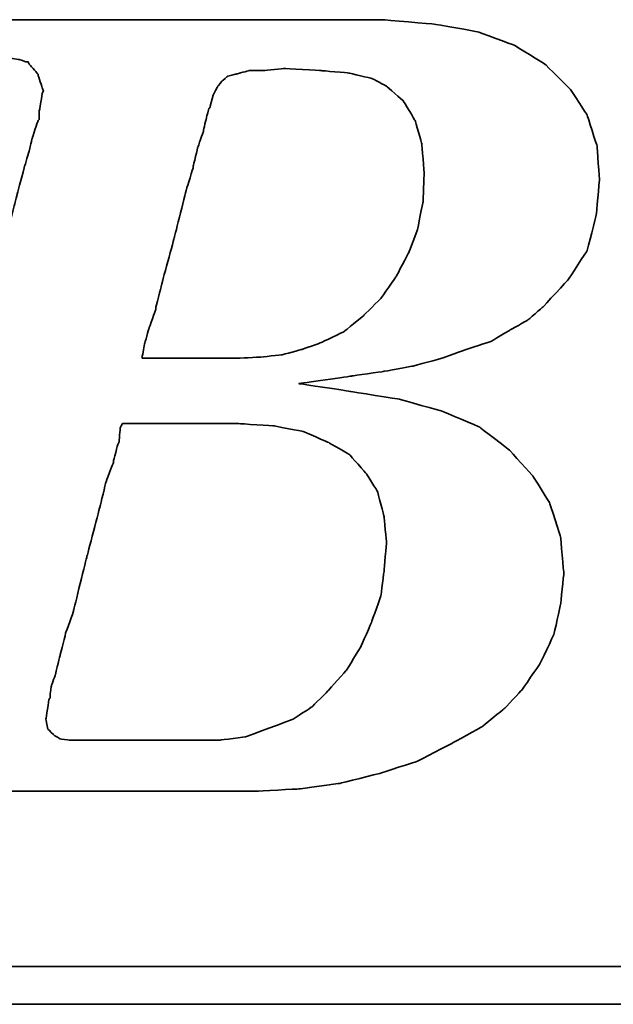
# Model space of a CAD drawing. Extents: x 31 to 308, y 40 to 134.
# Tile 29 of 47: x 134.4 to 135.49, y 90.62 to 92.43. Entities that reach past the tile are written whole.
import ezdxf

# ---------------------------------------------------------------- set-up
doc = ezdxf.new("R2010")
doc.units = 0
doc.header["$MEASUREMENT"] = 0
doc.layers.add('DIM', color=4, linetype='CONTINUOUS')
doc.layers.add('layer 1', color=7, linetype='CONTINUOUS')

# ---------------------------------------------------------------- blocks, each defined once
blk = doc.blocks.new('TBI MOTION logo(完整正式版)')
at = {"layer": 'layer 1', "color": 22, "lineweight": 35}
for points, knots in [([(-64.65375, -6.86375), (-64.65375, -6.86375), (-64.84375, -7.29625), (-64.84375, -7.29625), (-64.84375, -7.29625), (-64.84375, -7.29625), (-64.86875, -7.34375), (-64.86875, -7.34375), (-64.86875, -7.34375), (-64.86875, -7.34375), (-64.86875, -7.36875), (-64.86875, -7.36875), (-64.86875, -7.36875), (-64.86875, -7.36875), (-65.15375, -7.65375), (-65.15375, -7.65375), (-65.15375, -7.65375), (-65.15375, -7.65375), (-65.17875, -7.65375), (-65.17875, -7.65375), (-65.17875, -7.65375), (-65.17875, -7.65375), (-65.20375, -7.67875), (-65.20375, -7.67875), (-65.20375, -7.67875), (-65.20375, -7.67875), (-65.58875, -7.87125), (-65.58875, -7.87125), (-65.58875, -7.87125), (-65.58875, -7.87125), (-65.63375, -7.87125), (-65.63375, -7.87125), (-65.63375, -7.87125), (-65.63375, -7.87125), (-65.65875, -7.89375), (-65.65875, -7.89375), (-65.65875, -7.89375), (-65.65875, -7.89375), (-66.09375, -7.94375), (-66.09375, -7.94375), (-66.09375, -7.94375), (-66.09375, -7.94375), (-66.11375, -7.94375), (-66.11375, -7.94375), (-66.11375, -7.94375), (-66.11375, -7.94375), (-66.16375, -7.94375), (-66.16375, -7.94375), (-66.16375, -7.94375), (-66.16375, -7.94375), (-66.30875, -7.94375), (-66.30875, -7.94375), (-66.30875, -7.94375), (-66.30875, -7.94375), (-66.69375, -7.94375), (-66.69375, -7.94375), (-66.69375, -7.94375), (-66.69375, -7.94375), (-67.07375, -7.94375), (-67.07375, -7.94375), (-67.07375, -7.94375), (-67.07375, -7.94375), (-67.12375, -7.94375), (-67.12375, -7.94375), (-67.12375, -7.94375), (-67.12375, -7.94375), (-67.12375, -7.96625), (-67.12375, -7.96625), (-67.12375, -7.96625), (-67.12375, -7.96625), (-67.14875, -7.99125), (-67.14875, -7.99125), (-67.14875, -7.99125), (-67.14875, -7.99125), (-67.24375, -8.34875), (-67.24375, -8.34875), (-67.24375, -8.34875), (-67.24375, -8.34875), (-67.31375, -8.68625), (-67.31375, -8.68625), (-67.31375, -8.68625), (-67.31375, -8.68625), (-67.26875, -8.68625), (-67.26875, -8.68625), (-67.26875, -8.68625), (-67.26875, -8.68625), (-67.07375, -8.68625), (-67.07375, -8.68625), (-67.07375, -8.68625), (-67.07375, -8.68625), (-66.54875, -8.68625), (-66.54875, -8.68625), (-66.54875, -8.68625), (-66.54875, -8.68625), (-65.82625, -8.68625), (-65.82625, -8.68625), (-65.82625, -8.68625), (-65.82625, -8.68625), (-65.01375, -8.68625), (-65.01375, -8.68625), (-65.01375, -8.68625), (-65.01375, -8.68625), (-64.05375, -8.68625), (-64.05375, -8.68625), (-64.05375, -8.68625), (-64.05375, -8.68625), (-62.08375, -8.68625), (-62.08375, -8.68625), (-62.08375, -8.68625), (-62.08375, -8.68625), (-60.06875, -8.68625), (-60.06875, -8.68625), (-60.06875, -8.68625), (-60.06875, -8.68625), (-59.10875, -8.68625), (-59.10875, -8.68625), (-59.10875, -8.68625), (-59.10875, -8.68625), (-58.29375, -8.68625), (-58.29375, -8.68625), (-58.29375, -8.68625), (-58.29375, -8.68625), (-57.57375, -8.68625), (-57.57375, -8.68625), (-57.57375, -8.68625), (-57.57375, -8.68625), (-57.04875, -8.68625), (-57.04875, -8.68625), (-57.04875, -8.68625), (-57.04875, -8.68625), (-56.85375, -8.68625), (-56.85375, -8.68625), (-56.85375, -8.68625), (-56.85375, -8.68625), (-56.70875, -8.68625), (-56.70875, -8.68625), (-56.70875, -8.68625), (-56.70875, -8.68625), (-56.61375, -8.68625), (-56.61375, -8.68625), (-56.61375, -8.68625), (-56.61375, -8.68625), (-56.56875, -8.68625), (-56.56875, -8.68625), (-56.56875, -8.68625), (-56.56875, -8.68625), (-55.65375, -8.63875), (-55.65375, -8.63875), (-55.65375, -8.63875), (-55.65375, -8.63875), (-54.76875, -8.51875), (-54.76875, -8.51875), (-54.76875, -8.51875), (-54.76875, -8.51875), (-53.90375, -8.30375), (-53.90375, -8.30375), (-53.90375, -8.30375), (-53.90375, -8.30375), (-53.08875, -8.03875), (-53.08875, -8.03875), (-53.08875, -8.03875), (-53.08875, -8.03875), (-52.34375, -7.65375), (-52.34375, -7.65375), (-52.34375, -7.65375), (-52.34375, -7.65375), (-51.69875, -7.29625), (-51.69875, -7.29625), (-51.69875, -7.29625), (-51.69875, -7.29625), (-51.21875, -6.91125), (-51.21875, -6.91125), (-51.21875, -6.91125), (-51.21875, -6.91125), (-50.83375, -6.50375), (-50.83375, -6.50375), (-50.83375, -6.50375), (-50.83375, -6.50375), (-50.44875, -5.94875), (-50.44875, -5.94875), (-50.44875, -5.94875), (-50.44875, -5.94875), (-50.13875, -5.30375), (-50.13875, -5.30375), (-50.13875, -5.30375), (-50.13875, -5.30375), (-49.99375, -4.65375), (-49.99375, -4.65375), (-49.99375, -4.65375), (-49.99375, -4.65375), (-49.92375, -3.98375), (-49.92375, -3.98375), (-49.92375, -3.98375), (-49.92375, -3.98375), (-49.99375, -3.19374), (-49.99375, -3.19374), (-49.99375, -3.19374), (-49.99375, -3.19374), (-50.23374, -2.44874), (-50.23374, -2.44874), (-50.23374, -2.44874), (-50.23374, -2.44874), (-50.59375, -1.87374), (-50.59375, -1.87374), (-50.59375, -1.87374), (-50.59375, -1.87374), (-51.09875, -1.31874), (-51.09875, -1.31874), (-51.09875, -1.31874), (-51.09875, -1.31874), (-51.74375, -0.81875), (-51.74375, -0.81875), (-51.74375, -0.81875), (-51.74375, -0.81875), (-52.53875, -0.48125), (-52.53875, -0.48125), (-52.53875, -0.48125), (-52.53875, -0.48125), (-53.47375, -0.21875), (-53.47375, -0.21875), (-53.47375, -0.21875), (-53.47375, -0.21875), (-54.52875, -0.04874), (-54.52875, -0.04874), (-54.52875, -0.04874), (-54.52875, -0.04874), (-55.65375, 0.12125), (-55.65375, 0.12125), (-55.65375, 0.12125), (-55.65375, 0.12125), (-54.50375, 0.28624), (-54.50375, 0.28624), (-54.50375, 0.28624), (-54.50375, 0.28624), (-53.83375, 0.38124), (-53.83375, 0.38124), (-53.83375, 0.38124), (-53.83375, 0.38124), (-53.18375, 0.50125), (-53.18375, 0.50125), (-53.18375, 0.50125), (-53.18375, 0.50125), (-52.55875, 0.66874), (-52.55875, 0.66874), (-52.55875, 0.66874), (-52.55875, 0.66874), (-52.03375, 0.86124), (-52.03375, 0.86124), (-52.03375, 0.86124), (-52.03375, 0.86124), (-51.50374, 1.03124), (-51.50374, 1.03124), (-51.50374, 1.03124), (-51.50374, 1.03124), (-51.09875, 1.27125), (-51.09875, 1.27125), (-51.09875, 1.27125), (-51.09875, 1.27125), (-50.71375, 1.48624), (-50.71375, 1.48624), (-50.71375, 1.48624), (-50.71375, 1.48624), (-50.37625, 1.77625), (-50.37625, 1.77625), (-50.37625, 1.77625), (-50.37625, 1.77625), (-49.82375, 2.37625), (-49.82375, 2.37625), (-49.82375, 2.37625), (-49.82375, 2.37625), (-49.41875, 2.99625), (-49.41875, 2.99625), (-49.41875, 2.99625), (-49.41875, 2.99625), (-49.22375, 3.76625), (-49.22375, 3.76625), (-49.22375, 3.76625), (-49.22375, 3.76625), (-49.15375, 4.50874), (-49.15375, 4.50874), (-49.15375, 4.50874), (-49.15375, 4.50874), (-49.20375, 5.25125), (-49.20375, 5.25125), (-49.20375, 5.25125), (-49.20375, 5.25125), (-49.41875, 5.92625), (-49.41875, 5.92625), (-49.41875, 5.92625), (-49.41875, 5.92625), (-49.77875, 6.47625), (-49.77875, 6.47625), (-49.77875, 6.47625), (-49.77875, 6.47625), (-50.33125, 7.02624), (-50.33125, 7.02624), (-50.33125, 7.02624), (-50.33125, 7.02624), (-51.00125, 7.43625), (-51.00125, 7.43625), (-51.00125, 7.43625), (-51.00125, 7.43625), (-51.79375, 7.72625), (-51.79375, 7.72625), (-51.79375, 7.72625), (-51.79375, 7.72625), (-52.72875, 7.89124), (-52.72875, 7.89124), (-52.72875, 7.89124), (-52.72875, 7.89124), (-53.83375, 7.98625), (-53.83375, 7.98625), (-53.83375, 7.98625), (-53.83375, 7.98625), (-53.92875, 7.98625), (-53.92875, 7.98625), (-53.92875, 7.98625), (-53.92875, 7.98625), (-54.26375, 7.98625), (-54.26375, 7.98625), (-54.26375, 7.98625), (-54.26375, 7.98625), (-54.74375, 7.98625), (-54.74375, 7.98625), (-54.74375, 7.98625), (-54.74375, 7.98625), (-55.36875, 7.98625), (-55.36875, 7.98625), (-55.36875, 7.98625), (-55.36875, 7.98625), (-56.13375, 7.98625), (-56.13375, 7.98625), (-56.13375, 7.98625), (-56.13375, 7.98625), (-56.94875, 7.98625), (-56.94875, 7.98625), (-56.94875, 7.98625), (-56.94875, 7.98625), (-58.77625, 7.98625), (-58.77625, 7.98625), (-58.77625, 7.98625), (-58.77625, 7.98625), (-60.59875, 7.98625), (-60.59875, 7.98625), (-60.59875, 7.98625), (-60.59875, 7.98625), (-61.41375, 7.98625), (-61.41375, 7.98625), (-61.41375, 7.98625), (-61.41375, 7.98625), (-62.17875, 7.98625), (-62.17875, 7.98625), (-62.17875, 7.98625), (-62.17875, 7.98625), (-62.80375, 7.98625), (-62.80375, 7.98625), (-62.80375, 7.98625), (-62.80375, 7.98625), (-63.30625, 7.98625), (-63.30625, 7.98625), (-63.30625, 7.98625), (-63.30625, 7.98625), (-63.57375, 7.98625), (-63.57375, 7.98625), (-63.57375, 7.98625), (-63.57375, 7.98625), (-63.57375, 7.96375), (-63.57375, 7.96375), (-63.57375, 7.96375), (-63.57375, 7.96375), (-63.59875, 7.94125), (-63.59875, 7.94125), (-63.59875, 7.94125), (-63.59875, 7.94125), (-63.69375, 7.55625), (-63.69375, 7.55625), (-63.69375, 7.55625), (-63.69375, 7.55625), (-63.76375, 7.24624), (-63.76375, 7.24624), (-63.76375, 7.24624), (-63.76375, 7.24624), (-63.23875, 7.24624), (-63.23875, 7.24624), (-63.23875, 7.24624), (-63.23875, 7.24624), (-62.75875, 7.24624), (-62.75875, 7.24624), (-62.75875, 7.24624), (-62.75875, 7.24624), (-62.61125, 7.24624), (-62.61125, 7.24624), (-62.61125, 7.24624), (-62.61125, 7.24624), (-62.56625, 7.24624), (-62.56625, 7.24624), (-62.56625, 7.24624), (-62.56625, 7.24624), (-62.22875, 7.24624), (-62.22875, 7.24624), (-62.22875, 7.24624), (-62.22875, 7.24624), (-62.20375, 7.24624), (-62.20375, 7.24624), (-62.20375, 7.24624), (-62.20375, 7.24624), (-62.17875, 7.21875), (-62.17875, 7.21875), (-62.17875, 7.21875), (-62.17875, 7.21875), (-61.96375, 7.17125), (-61.96375, 7.17125), (-61.96375, 7.17125), (-61.96375, 7.17125), (-61.72375, 7.12624), (-61.72375, 7.12624), (-61.72375, 7.12624), (-61.72375, 7.12624), (-61.70375, 7.12624), (-61.70375, 7.12624), (-61.70375, 7.12624), (-61.70375, 7.12624), (-61.55875, 7.07624), (-61.55875, 7.07624), (-61.55875, 7.07624), (-61.55875, 7.07624), (-61.50875, 7.07624), (-61.50875, 7.07624), (-61.50875, 7.07624), (-61.50875, 7.07624), (-61.48375, 7.02624), (-61.48375, 7.02624), (-61.48375, 7.02624), (-61.48375, 7.02624), (-61.31875, 6.83375), (-61.31875, 6.83375), (-61.31875, 6.83375), (-61.31875, 6.83375), (-61.29375, 6.81125), (-61.29375, 6.81125), (-61.29375, 6.81125), (-61.29375, 6.81125), (-61.29375, 6.78625), (-61.29375, 6.78625), (-61.29375, 6.78625), (-61.29375, 6.78625), (-61.19875, 6.50124), (-61.19875, 6.50124), (-61.19875, 6.50124), (-61.19875, 6.50124), (-61.17375, 6.45124), (-61.17375, 6.45124), (-61.17375, 6.45124), (-61.17375, 6.45124), (-61.19875, 6.40625), (-61.19875, 6.40625), (-61.19875, 6.40625), (-61.19875, 6.40625), (-61.26875, 5.99624), (-61.26875, 5.99624), (-61.26875, 5.99624), (-61.26875, 5.99624), (-61.26875, 5.85125), (-61.26875, 5.85125), (-61.26875, 5.85125), (-61.26875, 5.85125), (-61.26875, 5.82625), (-61.26875, 5.82625), (-61.26875, 5.82625), (-61.26875, 5.82625), (-61.29375, 5.80625), (-61.29375, 5.80625), (-61.29375, 5.80625), (-61.29375, 5.80625), (-61.34125, 5.66125), (-61.34125, 5.66125), (-61.34125, 5.66125), (-61.34125, 5.66125), (-61.41375, 5.44625), (-61.41375, 5.44625), (-61.41375, 5.44625), (-61.41375, 5.44625), (-61.48375, 5.15625), (-61.48375, 5.15625), (-61.48375, 5.15625), (-61.48375, 5.15625), (-61.58375, 4.82124), (-61.58375, 4.82124), (-61.58375, 4.82124), (-61.58375, 4.82124), (-61.79875, 4.00375), (-61.79875, 4.00375), (-61.79875, 4.00375), (-61.79875, 4.00375), (-62.05875, 2.99625), (-62.05875, 2.99625), (-62.05875, 2.99625), (-62.05875, 2.99625), (-62.34875, 1.91625), (-62.34875, 1.91625), (-62.34875, 1.91625), (-62.34875, 1.91625), (-62.97375, -0.41124), (-62.97375, -0.41124), (-62.97375, -0.41124), (-62.97375, -0.41124), (-63.59875, -2.75875), (-63.59875, -2.75875), (-63.59875, -2.75875), (-63.59875, -2.75875), (-63.88375, -3.86374), (-63.88375, -3.86374), (-63.88375, -3.86374), (-63.88375, -3.86374), (-64.14875, -4.82374), (-64.14875, -4.82374), (-64.14875, -4.82374), (-64.14875, -4.82374), (-64.36375, -5.64125), (-64.36375, -5.64125), (-64.36375, -5.64125), (-64.36375, -5.64125), (-64.43625, -5.97625), (-64.43625, -5.97625), (-64.43625, -5.97625), (-64.43625, -5.97625), (-64.50875, -6.28625), (-64.50875, -6.28625), (-64.50875, -6.28625), (-64.50875, -6.28625), (-64.50875, -6.30875), (-64.50875, -6.30875), (-64.50875, -6.30875), (-64.50875, -6.30875), (-64.57875, -6.50375), (-64.57875, -6.50375), (-64.57875, -6.50375), (-64.57875, -6.50375), (-64.62875, -6.69625), (-64.62875, -6.69625), (-64.62875, -6.69625), (-64.62875, -6.69625), (-64.62875, -6.76875), (-64.62875, -6.76875), (-64.62875, -6.76875), (-64.62875, -6.76875), (-64.62875, -6.81375), (-64.62875, -6.81375), (-64.62875, -6.81375), (-64.62875, -6.81375), (-64.62875, -6.83875), (-64.62875, -6.83875), (-64.62875, -6.83875), (-64.62875, -6.83875), (-64.65375, -6.86375), (-64.65375, -6.86375)], [0, 0, 0, 0, 0.00719424, 0.00719424, 0.00719424, 0.00719425, 0.01438849, 0.01438849, 0.01438849, 0.0143885, 0.02158273, 0.02158273, 0.02158273, 0.02158274, 0.02877698, 0.02877698, 0.02877698, 0.02877699, 0.03597122, 0.03597122, 0.03597122, 0.03597123, 0.04316547, 0.04316547, 0.04316547, 0.04316548, 0.05035971, 0.05035971, 0.05035971, 0.05035972, 0.05755396, 0.05755396, 0.05755396, 0.05755397, 0.0647482, 0.0647482, 0.0647482, 0.06474821, 0.07194245, 0.07194245, 0.07194245, 0.07194246, 0.07913669, 0.07913669, 0.07913669, 0.0791367, 0.08633094, 0.08633094, 0.08633094, 0.08633095, 0.09352518, 0.09352518, 0.09352518, 0.09352519, 0.10071942, 0.10071942, 0.10071942, 0.10071943, 0.10791367, 0.10791367, 0.10791367, 0.10791368, 0.11510791, 0.11510791, 0.11510791, 0.11510792, 0.12230216, 0.12230216, 0.12230216, 0.12230217, 0.1294964, 0.1294964, 0.1294964, 0.12949641, 0.13669065, 0.13669065, 0.13669065, 0.13669066, 0.14388489, 0.14388489, 0.14388489, 0.1438849, 0.15107914, 0.15107914, 0.15107914, 0.15107915, 0.15827338, 0.15827338, 0.15827338, 0.15827339, 0.16546763, 0.16546763, 0.16546763, 0.16546764, 0.17266187, 0.17266187, 0.17266187, 0.17266188, 0.17985612, 0.17985612, 0.17985612, 0.17985613, 0.18705036, 0.18705036, 0.18705036, 0.18705037, 0.1942446, 0.1942446, 0.1942446, 0.19424461, 0.20143885, 0.20143885, 0.20143885, 0.20143886, 0.20863309, 0.20863309, 0.20863309, 0.2086331, 0.21582734, 0.21582734, 0.21582734, 0.21582735, 0.22302158, 0.22302158, 0.22302158, 0.22302159, 0.23021583, 0.23021583, 0.23021583, 0.23021584, 0.23741007, 0.23741007, 0.23741007, 0.23741008, 0.24460432, 0.24460432, 0.24460432, 0.24460433, 0.25179856, 0.25179856, 0.25179856, 0.25179857, 0.25899281, 0.25899281, 0.25899281, 0.25899282, 0.26618705, 0.26618705, 0.26618705, 0.26618706, 0.27338129, 0.27338129, 0.27338129, 0.2733813, 0.28057554, 0.28057554, 0.28057554, 0.28057555, 0.28776978, 0.28776978, 0.28776978, 0.28776979, 0.29496403, 0.29496403, 0.29496403, 0.29496404, 0.30215827, 0.30215827, 0.30215827, 0.30215828, 0.30935252, 0.30935252, 0.30935252, 0.30935253, 0.31654676, 0.31654676, 0.31654676, 0.31654677, 0.32374101, 0.32374101, 0.32374101, 0.32374102, 0.33093525, 0.33093525, 0.33093525, 0.33093526, 0.3381295, 0.3381295, 0.3381295, 0.33812951, 0.34532374, 0.34532374, 0.34532374, 0.34532375, 0.35251799, 0.35251799, 0.35251799, 0.352518, 0.35971223, 0.35971223, 0.35971223, 0.35971224, 0.36690647, 0.36690647, 0.36690647, 0.36690648, 0.37410072, 0.37410072, 0.37410072, 0.37410073, 0.38129496, 0.38129496, 0.38129496, 0.38129497, 0.38848921, 0.38848921, 0.38848921, 0.38848922, 0.39568345, 0.39568345, 0.39568345, 0.39568346, 0.4028777, 0.4028777, 0.4028777, 0.40287771, 0.41007194, 0.41007194, 0.41007194, 0.41007195, 0.41726619, 0.41726619, 0.41726619, 0.4172662, 0.42446043, 0.42446043, 0.42446043, 0.42446044, 0.43165468, 0.43165468, 0.43165468, 0.43165469, 0.43884892, 0.43884892, 0.43884892, 0.43884893, 0.44604317, 0.44604317, 0.44604317, 0.44604318, 0.45323741, 0.45323741, 0.45323741, 0.45323742, 0.46043165, 0.46043165, 0.46043165, 0.46043166, 0.4676259, 0.4676259, 0.4676259, 0.46762591, 0.47482014, 0.47482014, 0.47482014, 0.47482015, 0.48201439, 0.48201439, 0.48201439, 0.4820144, 0.48920863, 0.48920863, 0.48920863, 0.48920864, 0.49640288, 0.49640288, 0.49640288, 0.49640289, 0.50359712, 0.50359712, 0.50359712, 0.50359713, 0.51079137, 0.51079137, 0.51079137, 0.51079138, 0.51798561, 0.51798561, 0.51798561, 0.51798562, 0.52517986, 0.52517986, 0.52517986, 0.52517987, 0.5323741, 0.5323741, 0.5323741, 0.53237411, 0.53956835, 0.53956835, 0.53956835, 0.53956836, 0.54676259, 0.54676259, 0.54676259, 0.5467626, 0.55395683, 0.55395683, 0.55395683, 0.55395684, 0.56115108, 0.56115108, 0.56115108, 0.56115109, 0.56834532, 0.56834532, 0.56834532, 0.56834533, 0.57553957, 0.57553957, 0.57553957, 0.57553958, 0.58273381, 0.58273381, 0.58273381, 0.58273382, 0.58992806, 0.58992806, 0.58992806, 0.58992807, 0.5971223, 0.5971223, 0.5971223, 0.59712231, 0.60431655, 0.60431655, 0.60431655, 0.60431656, 0.61151079, 0.61151079, 0.61151079, 0.6115108, 0.61870504, 0.61870504, 0.61870504, 0.61870505, 0.62589928, 0.62589928, 0.62589928, 0.62589929, 0.63309353, 0.63309353, 0.63309353, 0.63309354, 0.64028777, 0.64028777, 0.64028777, 0.64028778, 0.64748201, 0.64748201, 0.64748201, 0.64748202, 0.65467626, 0.65467626, 0.65467626, 0.65467627, 0.6618705, 0.6618705, 0.6618705, 0.66187051, 0.66906475, 0.66906475, 0.66906475, 0.66906476, 0.67625899, 0.67625899, 0.67625899, 0.676259, 0.68345324, 0.68345324, 0.68345324, 0.68345325, 0.69064748, 0.69064748, 0.69064748, 0.69064749, 0.69784173, 0.69784173, 0.69784173, 0.69784174, 0.70503597, 0.70503597, 0.70503597, 0.70503598, 0.71223022, 0.71223022, 0.71223022, 0.71223023, 0.71942446, 0.71942446, 0.71942446, 0.71942447, 0.72661871, 0.72661871, 0.72661871, 0.72661872, 0.73381295, 0.73381295, 0.73381295, 0.73381296, 0.74100719, 0.74100719, 0.74100719, 0.7410072, 0.74820144, 0.74820144, 0.74820144, 0.74820145, 0.75539568, 0.75539568, 0.75539568, 0.75539569, 0.76258993, 0.76258993, 0.76258993, 0.76258994, 0.76978417, 0.76978417, 0.76978417, 0.76978418, 0.77697842, 0.77697842, 0.77697842, 0.77697843, 0.78417266, 0.78417266, 0.78417266, 0.78417267, 0.79136691, 0.79136691, 0.79136691, 0.79136692, 0.79856115, 0.79856115, 0.79856115, 0.79856116, 0.8057554, 0.8057554, 0.8057554, 0.80575541, 0.81294964, 0.81294964, 0.81294964, 0.81294965, 0.82014388, 0.82014388, 0.82014388, 0.82014389, 0.82733813, 0.82733813, 0.82733813, 0.82733814, 0.83453237, 0.83453237, 0.83453237, 0.83453238, 0.84172662, 0.84172662, 0.84172662, 0.84172663, 0.84892086, 0.84892086, 0.84892086, 0.84892087, 0.85611511, 0.85611511, 0.85611511, 0.85611512, 0.86330935, 0.86330935, 0.86330935, 0.86330936, 0.8705036, 0.8705036, 0.8705036, 0.87050361, 0.87769784, 0.87769784, 0.87769784, 0.87769785, 0.88489209, 0.88489209, 0.88489209, 0.8848921, 0.89208633, 0.89208633, 0.89208633, 0.89208634, 0.89928058, 0.89928058, 0.89928058, 0.89928059, 0.90647482, 0.90647482, 0.90647482, 0.90647483, 0.91366906, 0.91366906, 0.91366906, 0.91366907, 0.92086331, 0.92086331, 0.92086331, 0.92086332, 0.92805755, 0.92805755, 0.92805755, 0.92805756, 0.9352518, 0.9352518, 0.9352518, 0.93525181, 0.94244604, 0.94244604, 0.94244604, 0.94244605, 0.94964029, 0.94964029, 0.94964029, 0.9496403, 0.95683453, 0.95683453, 0.95683453, 0.95683454, 0.96402878, 0.96402878, 0.96402878, 0.96402879, 0.97122302, 0.97122302, 0.97122302, 0.97122303, 0.97841727, 0.97841727, 0.97841727, 0.97841728, 0.98561151, 0.98561151, 0.98561151, 0.98561152, 0.99280576, 0.99280576, 0.99280576, 0.99280577, 1, 1, 1, 1]), ([(-57.50375, 6.35625), (-57.50375, 6.35625), (-57.57375, 6.11625), (-57.57375, 6.11625), (-57.57375, 6.11625), (-57.57375, 6.11625), (-57.57375, 6.09125), (-57.57375, 6.09125), (-57.57375, 6.09125), (-57.57375, 6.09125), (-57.59875, 6.06625), (-57.59875, 6.06625), (-57.59875, 6.06625), (-57.59875, 6.06625), (-57.64875, 5.87625), (-57.64875, 5.87625), (-57.64875, 5.87625), (-57.64875, 5.87625), (-57.71875, 5.58875), (-57.71875, 5.58875), (-57.71875, 5.58875), (-57.71875, 5.58875), (-57.71875, 5.56625), (-57.71875, 5.56625), (-57.71875, 5.56625), (-57.71875, 5.56625), (-57.83875, 5.23125), (-57.83875, 5.23125), (-57.83875, 5.23125), (-57.83875, 5.23125), (-57.93625, 4.82124), (-57.93625, 4.82124), (-57.93625, 4.82124), (-57.93625, 4.82124), (-57.93625, 4.79624), (-57.93625, 4.79624), (-57.93625, 4.79624), (-57.93625, 4.79624), (-58.07875, 4.34125), (-58.07875, 4.34125), (-58.07875, 4.34125), (-58.07875, 4.34125), (-58.34375, 3.28625), (-58.34375, 3.28625), (-58.34375, 3.28625), (-58.34375, 3.28625), (-58.62875, 2.23124), (-58.62875, 2.23124), (-58.62875, 2.23124), (-58.62875, 2.23124), (-58.74875, 1.75125), (-58.74875, 1.75125), (-58.74875, 1.75125), (-58.74875, 1.75125), (-58.74875, 1.72625), (-58.74875, 1.72625), (-58.74875, 1.72625), (-58.74875, 1.72625), (-58.89375, 1.31625), (-58.89375, 1.31625), (-58.89375, 1.31625), (-58.89375, 1.31625), (-58.98875, 0.98124), (-58.98875, 0.98124), (-58.98875, 0.98124), (-58.98875, 0.98124), (-59.03875, 0.71625), (-59.03875, 0.71625), (-59.03875, 0.71625), (-59.03875, 0.71625), (-59.03875, 0.66874), (-59.03875, 0.66874), (-59.03875, 0.66874), (-59.03875, 0.66874), (-58.91875, 0.66874), (-58.91875, 0.66874), (-58.91875, 0.66874), (-58.91875, 0.66874), (-58.53375, 0.66874), (-58.53375, 0.66874), (-58.53375, 0.66874), (-58.53375, 0.66874), (-58.10375, 0.66874), (-58.10375, 0.66874), (-58.10375, 0.66874), (-58.10375, 0.66874), (-57.66875, 0.66874), (-57.66875, 0.66874), (-57.66875, 0.66874), (-57.66875, 0.66874), (-57.33375, 0.66874), (-57.33375, 0.66874), (-57.33375, 0.66874), (-57.33375, 0.66874), (-57.09375, 0.66874), (-57.09375, 0.66874), (-57.09375, 0.66874), (-57.09375, 0.66874), (-56.99875, 0.66874), (-56.99875, 0.66874), (-56.99875, 0.66874), (-56.99875, 0.66874), (-56.49375, 0.69374), (-56.49375, 0.69374), (-56.49375, 0.69374), (-56.49375, 0.69374), (-56.01375, 0.74374), (-56.01375, 0.74374), (-56.01375, 0.74374), (-56.01375, 0.74374), (-55.58375, 0.86124), (-55.58375, 0.86124), (-55.58375, 0.86124), (-55.58375, 0.86124), (-55.17375, 1.00624), (-55.17375, 1.00624), (-55.17375, 1.00624), (-55.17375, 1.00624), (-54.67375, 1.24625), (-54.67375, 1.24625), (-54.67375, 1.24625), (-54.67375, 1.24625), (-54.26375, 1.58124), (-54.26375, 1.58124), (-54.26375, 1.58124), (-54.26375, 1.58124), (-53.87875, 1.96374), (-53.87875, 1.96374), (-53.87875, 1.96374), (-53.87875, 1.96374), (-53.54375, 2.44625), (-53.54375, 2.44625), (-53.54375, 2.44625), (-53.54375, 2.44625), (-53.27875, 2.95125), (-53.27875, 2.95125), (-53.27875, 2.95125), (-53.27875, 2.95125), (-53.08875, 3.45124), (-53.08875, 3.45124), (-53.08875, 3.45124), (-53.08875, 3.45124), (-52.96875, 4.05124), (-52.96875, 4.05124), (-52.96875, 4.05124), (-52.96875, 4.05124), (-52.94375, 4.65125), (-52.94375, 4.65125), (-52.94375, 4.65125), (-52.94375, 4.65125), (-52.99375, 5.30125), (-52.99375, 5.30125), (-52.99375, 5.30125), (-52.99375, 5.30125), (-53.13875, 5.80625), (-53.13875, 5.80625), (-53.13875, 5.80625), (-53.13875, 5.80625), (-53.39875, 6.23625), (-53.39875, 6.23625), (-53.39875, 6.23625), (-53.39875, 6.23625), (-53.75875, 6.54875), (-53.75875, 6.54875), (-53.75875, 6.54875), (-53.75875, 6.54875), (-54.07375, 6.71625), (-54.07375, 6.71625), (-54.07375, 6.71625), (-54.07375, 6.71625), (-54.57375, 6.83375), (-54.57375, 6.83375), (-54.57375, 6.83375), (-54.57375, 6.83375), (-55.17375, 6.88625), (-55.17375, 6.88625), (-55.17375, 6.88625), (-55.17375, 6.88625), (-55.96875, 6.93125), (-55.96875, 6.93125), (-55.96875, 6.93125), (-55.96875, 6.93125), (-56.39875, 6.88625), (-56.39875, 6.88625), (-56.39875, 6.88625), (-56.39875, 6.88625), (-56.42125, 6.88625), (-56.42125, 6.88625), (-56.42125, 6.88625), (-56.42125, 6.88625), (-56.73375, 6.88625), (-56.73375, 6.88625), (-56.73375, 6.88625), (-56.73375, 6.88625), (-56.99875, 6.81125), (-56.99875, 6.81125), (-56.99875, 6.81125), (-56.99875, 6.81125), (-57.02375, 6.81125), (-57.02375, 6.81125), (-57.02375, 6.81125), (-57.02375, 6.81125), (-57.18875, 6.76625), (-57.18875, 6.76625), (-57.18875, 6.76625), (-57.18875, 6.76625), (-57.30875, 6.66625), (-57.30875, 6.66625), (-57.30875, 6.66625), (-57.30875, 6.66625), (-57.40875, 6.54875), (-57.40875, 6.54875), (-57.40875, 6.54875), (-57.40875, 6.54875), (-57.50375, 6.35625), (-57.50375, 6.35625)], [0, 0, 0, 0, 0.01851852, 0.01851852, 0.01851852, 0.01851853, 0.03703704, 0.03703704, 0.03703704, 0.03703705, 0.05555556, 0.05555556, 0.05555556, 0.05555557, 0.07407407, 0.07407407, 0.07407407, 0.07407408, 0.09259259, 0.09259259, 0.09259259, 0.0925926, 0.11111111, 0.11111111, 0.11111111, 0.11111112, 0.12962963, 0.12962963, 0.12962963, 0.12962964, 0.14814815, 0.14814815, 0.14814815, 0.14814816, 0.16666667, 0.16666667, 0.16666667, 0.16666668, 0.18518519, 0.18518519, 0.18518519, 0.1851852, 0.2037037, 0.2037037, 0.2037037, 0.20370371, 0.22222222, 0.22222222, 0.22222222, 0.22222223, 0.24074074, 0.24074074, 0.24074074, 0.24074075, 0.25925926, 0.25925926, 0.25925926, 0.25925927, 0.27777778, 0.27777778, 0.27777778, 0.27777779, 0.2962963, 0.2962963, 0.2962963, 0.29629631, 0.31481481, 0.31481481, 0.31481481, 0.31481482, 0.33333333, 0.33333333, 0.33333333, 0.33333334, 0.35185185, 0.35185185, 0.35185185, 0.35185186, 0.37037037, 0.37037037, 0.37037037, 0.37037038, 0.38888889, 0.38888889, 0.38888889, 0.3888889, 0.40740741, 0.40740741, 0.40740741, 0.40740742, 0.42592593, 0.42592593, 0.42592593, 0.42592594, 0.44444444, 0.44444444, 0.44444444, 0.44444445, 0.46296296, 0.46296296, 0.46296296, 0.46296297, 0.48148148, 0.48148148, 0.48148148, 0.48148149, 0.5, 0.5, 0.5, 0.50000001, 0.51851852, 0.51851852, 0.51851852, 0.51851853, 0.53703704, 0.53703704, 0.53703704, 0.53703705, 0.55555556, 0.55555556, 0.55555556, 0.55555557, 0.57407407, 0.57407407, 0.57407407, 0.57407408, 0.59259259, 0.59259259, 0.59259259, 0.5925926, 0.61111111, 0.61111111, 0.61111111, 0.61111112, 0.62962963, 0.62962963, 0.62962963, 0.62962964, 0.64814815, 0.64814815, 0.64814815, 0.64814816, 0.66666667, 0.66666667, 0.66666667, 0.66666668, 0.68518519, 0.68518519, 0.68518519, 0.6851852, 0.7037037, 0.7037037, 0.7037037, 0.70370371, 0.72222222, 0.72222222, 0.72222222, 0.72222223, 0.74074074, 0.74074074, 0.74074074, 0.74074075, 0.75925926, 0.75925926, 0.75925926, 0.75925927, 0.77777778, 0.77777778, 0.77777778, 0.77777779, 0.7962963, 0.7962963, 0.7962963, 0.79629631, 0.81481481, 0.81481481, 0.81481481, 0.81481482, 0.83333333, 0.83333333, 0.83333333, 0.83333334, 0.85185185, 0.85185185, 0.85185185, 0.85185186, 0.87037037, 0.87037037, 0.87037037, 0.87037038, 0.88888889, 0.88888889, 0.88888889, 0.8888889, 0.90740741, 0.90740741, 0.90740741, 0.90740742, 0.92592593, 0.92592593, 0.92592593, 0.92592594, 0.94444444, 0.94444444, 0.94444444, 0.94444445, 0.96296296, 0.96296296, 0.96296296, 0.96296297, 0.98148148, 0.98148148, 0.98148148, 0.98148149, 1, 1, 1, 1]), ([(-61.03125, -6.57375), (-61.03125, -6.57375), (-61.03125, -6.67125), (-61.03125, -6.67125), (-61.03125, -6.67125), (-61.03125, -6.67125), (-61.05375, -6.69625), (-61.05375, -6.69625), (-61.05375, -6.69625), (-61.05375, -6.69625), (-61.12375, -7.12875), (-61.12375, -7.12875), (-61.12375, -7.12875), (-61.12375, -7.12875), (-61.07875, -7.34375), (-61.07875, -7.34375), (-61.07875, -7.34375), (-61.07875, -7.34375), (-60.93375, -7.48875), (-60.93375, -7.48875), (-60.93375, -7.48875), (-60.93375, -7.48875), (-60.81375, -7.55625), (-60.81375, -7.55625), (-60.81375, -7.55625), (-60.81375, -7.55625), (-60.62375, -7.58375), (-60.62375, -7.58375), (-60.62375, -7.58375), (-60.62375, -7.58375), (-60.30875, -7.58375), (-60.30875, -7.58375), (-60.30875, -7.58375), (-60.30875, -7.58375), (-59.97375, -7.58375), (-59.97375, -7.58375), (-59.97375, -7.58375), (-59.97375, -7.58375), (-59.87875, -7.58375), (-59.87875, -7.58375), (-59.87875, -7.58375), (-59.87875, -7.58375), (-59.63625, -7.58375), (-59.63625, -7.58375), (-59.63625, -7.58375), (-59.63625, -7.58375), (-58.96875, -7.58375), (-58.96875, -7.58375), (-58.96875, -7.58375), (-58.96875, -7.58375), (-58.29375, -7.58375), (-58.29375, -7.58375), (-58.29375, -7.58375), (-58.29375, -7.58375), (-58.05375, -7.58375), (-58.05375, -7.58375), (-58.05375, -7.58375), (-58.05375, -7.58375), (-57.98375, -7.58375), (-57.98375, -7.58375), (-57.98375, -7.58375), (-57.98375, -7.58375), (-57.35875, -7.58375), (-57.35875, -7.58375), (-57.35875, -7.58375), (-57.35875, -7.58375), (-56.78375, -7.50875), (-56.78375, -7.50875), (-56.78375, -7.50875), (-56.78375, -7.50875), (-56.27875, -7.31875), (-56.27875, -7.31875), (-56.27875, -7.31875), (-56.27875, -7.31875), (-55.77375, -7.12875), (-55.77375, -7.12875), (-55.77375, -7.12875), (-55.77375, -7.12875), (-55.36875, -6.86375), (-55.36875, -6.86375), (-55.36875, -6.86375), (-55.36875, -6.86375), (-55.00875, -6.50375), (-55.00875, -6.50375), (-55.00875, -6.50375), (-55.00875, -6.50375), (-54.62375, -6.06875), (-54.62375, -6.06875), (-54.62375, -6.06875), (-54.62375, -6.06875), (-54.31375, -5.56875), (-54.31375, -5.56875), (-54.31375, -5.56875), (-54.31375, -5.56875), (-54.07375, -5.01625), (-54.07375, -5.01625), (-54.07375, -5.01625), (-54.07375, -5.01625), (-53.87875, -4.46374), (-53.87875, -4.46374), (-53.87875, -4.46374), (-53.87875, -4.46374), (-53.80875, -3.91375), (-53.80875, -3.91375), (-53.80875, -3.91375), (-53.80875, -3.91375), (-53.75875, -3.31375), (-53.75875, -3.31375), (-53.75875, -3.31375), (-53.75875, -3.31375), (-53.80875, -2.75875), (-53.80875, -2.75875), (-53.80875, -2.75875), (-53.80875, -2.75875), (-53.95375, -2.20875), (-53.95375, -2.20875), (-53.95375, -2.20875), (-53.95375, -2.20875), (-54.19375, -1.82625), (-54.19375, -1.82625), (-54.19375, -1.82625), (-54.19375, -1.82625), (-54.55375, -1.41875), (-54.55375, -1.41875), (-54.55375, -1.41875), (-54.55375, -1.41875), (-55.00875, -1.15125), (-55.00875, -1.15125), (-55.00875, -1.15125), (-55.00875, -1.15125), (-55.56125, -0.91375), (-55.56125, -0.91375), (-55.56125, -0.91375), (-55.56125, -0.91375), (-56.18125, -0.79375), (-56.18125, -0.79375), (-56.18125, -0.79375), (-56.18125, -0.79375), (-56.94875, -0.74374), (-56.94875, -0.74374), (-56.94875, -0.74374), (-56.94875, -0.74374), (-56.99875, -0.74374), (-56.99875, -0.74374), (-56.99875, -0.74374), (-56.99875, -0.74374), (-57.09375, -0.74374), (-57.09375, -0.74374), (-57.09375, -0.74374), (-57.09375, -0.74374), (-57.38375, -0.74374), (-57.38375, -0.74374), (-57.38375, -0.74374), (-57.38375, -0.74374), (-57.76875, -0.74374), (-57.76875, -0.74374), (-57.76875, -0.74374), (-57.76875, -0.74374), (-58.24625, -0.74374), (-58.24625, -0.74374), (-58.24625, -0.74374), (-58.24625, -0.74374), (-58.72875, -0.74374), (-58.72875, -0.74374), (-58.72875, -0.74374), (-58.72875, -0.74374), (-59.20875, -0.74374), (-59.20875, -0.74374), (-59.20875, -0.74374), (-59.20875, -0.74374), (-59.46875, -0.74374), (-59.46875, -0.74374), (-59.46875, -0.74374), (-59.46875, -0.74374), (-59.51625, -0.83875), (-59.51625, -0.83875), (-59.51625, -0.83875), (-59.51625, -0.83875), (-59.54375, -1.15125), (-59.54375, -1.15125), (-59.54375, -1.15125), (-59.54375, -1.15125), (-59.56375, -1.17874), (-59.56375, -1.17874), (-59.56375, -1.17874), (-59.56375, -1.17874), (-59.66375, -1.55875), (-59.66375, -1.55875), (-59.66375, -1.55875), (-59.66375, -1.55875), (-59.66375, -1.58375), (-59.66375, -1.58375), (-59.66375, -1.58375), (-59.66375, -1.58375), (-59.82875, -2.01874), (-59.82875, -2.01874), (-59.82875, -2.01874), (-59.82875, -2.01874), (-59.94875, -2.52125), (-59.94875, -2.52125), (-59.94875, -2.52125), (-59.94875, -2.52125), (-60.23875, -3.62375), (-60.23875, -3.62375), (-60.23875, -3.62375), (-60.23875, -3.62375), (-60.52375, -4.77624), (-60.52375, -4.77624), (-60.52375, -4.77624), (-60.52375, -4.77624), (-60.52375, -4.79874), (-60.52375, -4.79874), (-60.52375, -4.79874), (-60.52375, -4.79874), (-60.69125, -5.25375), (-60.69125, -5.25375), (-60.69125, -5.25375), (-60.69125, -5.25375), (-60.81375, -5.73625), (-60.81375, -5.73625), (-60.81375, -5.73625), (-60.81375, -5.73625), (-60.90875, -6.11875), (-60.90875, -6.11875), (-60.90875, -6.11875), (-60.90875, -6.11875), (-60.90875, -6.14375), (-60.90875, -6.14375), (-60.90875, -6.14375), (-60.90875, -6.14375), (-61.00375, -6.40875), (-61.00375, -6.40875), (-61.00375, -6.40875), (-61.00375, -6.40875), (-61.03125, -6.57375), (-61.03125, -6.57375)], [0, 0, 0, 0, 0.01694915, 0.01694915, 0.01694915, 0.01694916, 0.03389831, 0.03389831, 0.03389831, 0.03389832, 0.05084746, 0.05084746, 0.05084746, 0.05084747, 0.06779661, 0.06779661, 0.06779661, 0.06779662, 0.08474576, 0.08474576, 0.08474576, 0.08474577, 0.10169492, 0.10169492, 0.10169492, 0.10169493, 0.11864407, 0.11864407, 0.11864407, 0.11864408, 0.13559322, 0.13559322, 0.13559322, 0.13559323, 0.15254237, 0.15254237, 0.15254237, 0.15254238, 0.16949153, 0.16949153, 0.16949153, 0.16949154, 0.18644068, 0.18644068, 0.18644068, 0.18644069, 0.20338983, 0.20338983, 0.20338983, 0.20338984, 0.22033898, 0.22033898, 0.22033898, 0.22033899, 0.23728814, 0.23728814, 0.23728814, 0.23728815, 0.25423729, 0.25423729, 0.25423729, 0.2542373, 0.27118644, 0.27118644, 0.27118644, 0.27118645, 0.28813559, 0.28813559, 0.28813559, 0.2881356, 0.30508475, 0.30508475, 0.30508475, 0.30508476, 0.3220339, 0.3220339, 0.3220339, 0.32203391, 0.33898305, 0.33898305, 0.33898305, 0.33898306, 0.3559322, 0.3559322, 0.3559322, 0.35593221, 0.37288136, 0.37288136, 0.37288136, 0.37288137, 0.38983051, 0.38983051, 0.38983051, 0.38983052, 0.40677966, 0.40677966, 0.40677966, 0.40677967, 0.42372881, 0.42372881, 0.42372881, 0.42372882, 0.44067797, 0.44067797, 0.44067797, 0.44067798, 0.45762712, 0.45762712, 0.45762712, 0.45762713, 0.47457627, 0.47457627, 0.47457627, 0.47457628, 0.49152542, 0.49152542, 0.49152542, 0.49152543, 0.50847458, 0.50847458, 0.50847458, 0.50847459, 0.52542373, 0.52542373, 0.52542373, 0.52542374, 0.54237288, 0.54237288, 0.54237288, 0.54237289, 0.55932203, 0.55932203, 0.55932203, 0.55932204, 0.57627119, 0.57627119, 0.57627119, 0.5762712, 0.59322034, 0.59322034, 0.59322034, 0.59322035, 0.61016949, 0.61016949, 0.61016949, 0.6101695, 0.62711864, 0.62711864, 0.62711864, 0.62711865, 0.6440678, 0.6440678, 0.6440678, 0.64406781, 0.66101695, 0.66101695, 0.66101695, 0.66101696, 0.6779661, 0.6779661, 0.6779661, 0.67796611, 0.69491525, 0.69491525, 0.69491525, 0.69491526, 0.71186441, 0.71186441, 0.71186441, 0.71186442, 0.72881356, 0.72881356, 0.72881356, 0.72881357, 0.74576271, 0.74576271, 0.74576271, 0.74576272, 0.76271186, 0.76271186, 0.76271186, 0.76271187, 0.77966102, 0.77966102, 0.77966102, 0.77966103, 0.79661017, 0.79661017, 0.79661017, 0.79661018, 0.81355932, 0.81355932, 0.81355932, 0.81355933, 0.83050847, 0.83050847, 0.83050847, 0.83050848, 0.84745763, 0.84745763, 0.84745763, 0.84745764, 0.86440678, 0.86440678, 0.86440678, 0.86440679, 0.88135593, 0.88135593, 0.88135593, 0.88135594, 0.89830508, 0.89830508, 0.89830508, 0.89830509, 0.91525424, 0.91525424, 0.91525424, 0.91525425, 0.93220339, 0.93220339, 0.93220339, 0.9322034, 0.94915254, 0.94915254, 0.94915254, 0.94915255, 0.96610169, 0.96610169, 0.96610169, 0.9661017, 0.98305085, 0.98305085, 0.98305085, 0.98305086, 1, 1, 1, 1]), ([(75.90875, -9.47875), (75.90875, -9.47875), (75.90875, -12.28625), (75.90875, -12.28625), (75.90875, -12.28625), (75.90875, -12.28625), (75.90875, -12.47875), (75.90875, -12.47875), (75.90875, -12.47875), (75.90875, -12.47875), (75.71625, -12.47875), (75.71625, -12.47875), (75.71625, -12.47875), (75.71625, -12.47875), (-88.32875, -12.47875), (-88.32875, -12.47875), (-88.32875, -12.47875), (-88.32875, -12.47875), (-88.32875, -13.29375), (-88.32875, -13.29375), (-88.32875, -13.29375), (-88.32875, -13.29375), (82.89125, -13.29375), (82.89125, -13.29375), (82.89125, -13.29375), (82.89125, -13.29375), (75.90875, -9.47875), (75.90875, -9.47875)], [0, 0, 0, 0, 0.14285714, 0.14285714, 0.14285714, 0.14285715, 0.28571429, 0.28571429, 0.28571429, 0.2857143, 0.42857143, 0.42857143, 0.42857143, 0.42857144, 0.57142857, 0.57142857, 0.57142857, 0.57142858, 0.71428571, 0.71428571, 0.71428571, 0.71428572, 0.85714286, 0.85714286, 0.85714286, 0.85714287, 1, 1, 1, 1])]:
    blk.add_open_spline(points, degree=3, knots=knots, dxfattribs=at)

msp = doc.modelspace()

# ---------------------------------------------------------------- block references
at = {"layer": 'DIM', "color": 0, "xscale": 0.0851363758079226, "yscale": 0.0851363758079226, "zscale": 0.0851363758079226}
msp.add_blockref('TBI MOTION logo(完整正式版)', (139.6493, 91.7487), dxfattribs=at)

doc.saveas('drawing.dxf')
